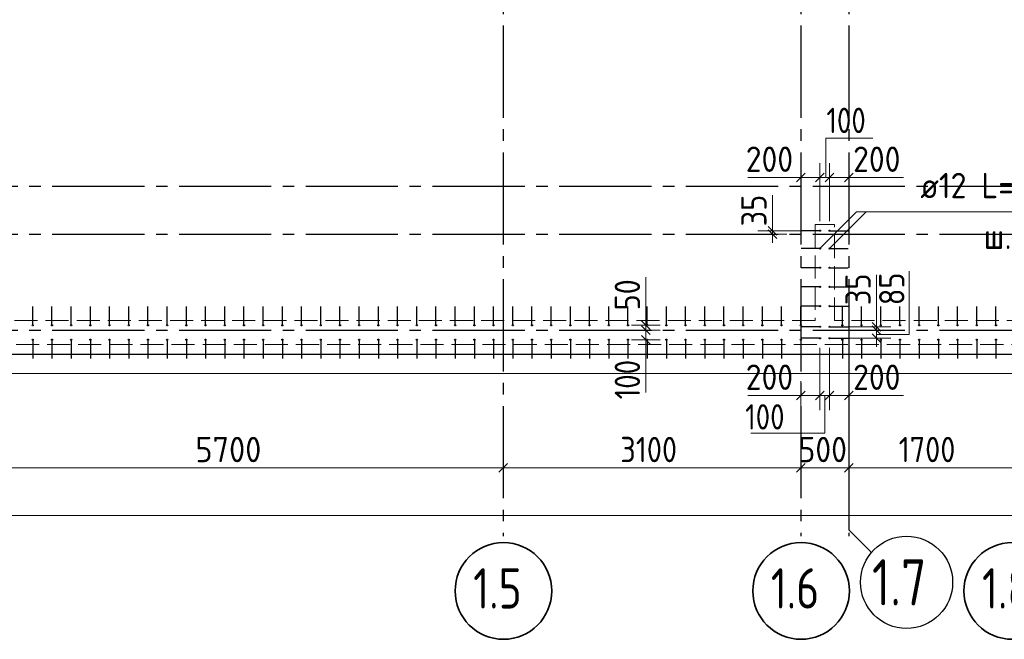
# Model space of a CAD drawing. Header units: millimetres. Extents: x 0 to 50400, y 0 to 35640.
# Tile 6 of 13: x 25179 to 35435, y 7244 to 13693. Entities that reach past the tile are written whole.
import ezdxf

# ---------------------------------------------------------------- set-up
doc = ezdxf.new("R2010")
doc.units = ezdxf.units.MM
doc.linetypes.add('______2', pattern=[324, 240, -84])
doc.linetypes.add('______5', pattern=[1320, 960, -120, 120, -120])
for name, color, linetype, lineweight in [('Standard', 7, 'Continuous', 25), ('Выпуски арматуры Г-обр.', 52, 'Continuous', 25), ('ЖБ Плита Фундамента верхний уровень', 7, 'Continuous', 35), ('ЖБ Стена верхний уровень', 7, 'Continuous', 35), ('Позиционная метка номер позиции', 7, 'Continuous', 13), ('Размерная линия_ общее', 7, 'Continuous', 13)]:
    doc.layers.add(name, color=color, linetype=linetype, lineweight=lineweight)
doc.layers.add('Оси', color=7, linetype='______5', lineweight=13, true_color=0x656565)
doc.styles.add('ISOCPEUR', font='txt')

msp = doc.modelspace()

# ---------------------------------------------------------------- linework, layer by layer
at = {"layer": 'Standard', "color": 254, "linetype": 'Continuous', "lineweight": -3, "true_color": 0xc4c4ff, "transparency": 33554687}
msp.add_lwpolyline([(7826, 10212), (40555, 10212), (40555, 33117), (7826, 33117), (7826, 10212)], dxfattribs=at)
at = {"layer": 'Выпуски арматуры Г-обр.', "color": 253, "linetype": 'Continuous', "lineweight": 25, "true_color": 0xa0a0a0, "transparency": 33554687}
for p, q in [((33515, 11497), (33320, 11497)), ((33615, 11497), (33810, 11497)), ((33515, 11312), (33320, 11312)), ((33615, 11312), (33810, 11312)), ((33515, 11112), (33320, 11112)), ((33615, 11112), (33810, 11112)), ((33515, 10912), (33320, 10912)), ((33615, 10912), (33810, 10912)), ((25315, 10512), (25315, 10707)), ((25515, 10512), (25515, 10707)), ((25715, 10512), (25715, 10707)), ((25915, 10512), (25915, 10707)), ((26115, 10512), (26115, 10707)), ((26315, 10512), (26315, 10707)), ((26515, 10512), (26515, 10707)), ((26715, 10512), (26715, 10707)), ((26915, 10512), (26915, 10707)), ((27115, 10512), (27115, 10707)), ((27315, 10512), (27315, 10707)), ((27515, 10512), (27515, 10707)), ((27715, 10512), (27715, 10707)), ((27915, 10512), (27915, 10707)), ((28115, 10512), (28115, 10707)), ((28315, 10512), (28315, 10707)), ((28515, 10512), (28515, 10707)), ((28715, 10512), (28715, 10707)), ((28915, 10512), (28915, 10707)), ((29115, 10512), (29115, 10707)), ((29315, 10512), (29315, 10707)), ((29515, 10512), (29515, 10707)), ((29715, 10512), (29715, 10707)), ((29915, 10512), (29915, 10707)), ((30115, 10512), (30115, 10707)), ((30315, 10512), (30315, 10707)), ((30515, 10512), (30515, 10707)), ((30715, 10512), (30715, 10707)), ((30915, 10512), (30915, 10707)), ((31115, 10512), (31115, 10707)), ((31315, 10512), (31315, 10707)), ((31515, 10512), (31515, 10707)), ((31715, 10512), (31715, 10707)), ((31915, 10512), (31915, 10707)), ((32115, 10512), (32115, 10707)), ((32315, 10512), (32315, 10707)), ((32515, 10512), (32515, 10707)), ((32715, 10512), (32715, 10707)), ((32915, 10512), (32915, 10707)), ((33115, 10512), (33115, 10707)), ((33315, 10512), (33315, 10707)), ((33515, 10712), (33320, 10712)), ((33615, 10712), (33810, 10712)), ((33748, 10512), (33748, 10707)), ((33948, 10512), (33948, 10707)), ((34148, 10512), (34148, 10707)), ((34348, 10512), (34348, 10707)), ((34548, 10512), (34548, 10707)), ((34748, 10512), (34748, 10707)), ((34948, 10512), (34948, 10707)), ((35148, 10512), (35148, 10707)), ((35348, 10512), (35348, 10707)), ((33515, 10497), (33320, 10497)), ((33615, 10497), (33810, 10497)), ((25315, 10362), (25315, 10167)), ((25515, 10362), (25515, 10167)), ((25715, 10362), (25715, 10167)), ((25915, 10362), (25915, 10167)), ((26115, 10362), (26115, 10167)), ((26315, 10362), (26315, 10167)), ((26515, 10362), (26515, 10167)), ((26715, 10362), (26715, 10167)), ((26915, 10362), (26915, 10167)), ((27115, 10362), (27115, 10167)), ((27315, 10362), (27315, 10167)), ((27515, 10362), (27515, 10167)), ((27715, 10362), (27715, 10167)), ((27915, 10362), (27915, 10167)), ((28115, 10362), (28115, 10167)), ((28315, 10362), (28315, 10167)), ((28515, 10362), (28515, 10167)), ((28715, 10362), (28715, 10167)), ((28915, 10362), (28915, 10167)), ((29115, 10362), (29115, 10167)), ((29315, 10362), (29315, 10167)), ((29515, 10362), (29515, 10167)), ((29715, 10362), (29715, 10167)), ((29915, 10362), (29915, 10167)), ((30115, 10362), (30115, 10167)), ((30315, 10362), (30315, 10167)), ((30515, 10362), (30515, 10167)), ((30715, 10362), (30715, 10167)), ((30915, 10362), (30915, 10167)), ((31115, 10362), (31115, 10167)), ((31315, 10362), (31315, 10167)), ((31515, 10362), (31515, 10167)), ((31715, 10362), (31715, 10167)), ((31915, 10362), (31915, 10167)), ((32115, 10362), (32115, 10167)), ((32315, 10362), (32315, 10167)), ((32515, 10362), (32515, 10167)), ((32715, 10362), (32715, 10167)), ((32915, 10362), (32915, 10167)), ((33115, 10362), (33115, 10167)), ((33315, 10362), (33315, 10167)), ((33515, 10377), (33320, 10377)), ((33615, 10377), (33810, 10377)), ((33748, 10362), (33748, 10167)), ((33948, 10362), (33948, 10167)), ((34148, 10362), (34148, 10167)), ((34348, 10362), (34348, 10167)), ((34548, 10362), (34548, 10167)), ((34748, 10362), (34748, 10167)), ((34948, 10362), (34948, 10167)), ((35148, 10362), (35148, 10167)), ((35348, 10362), (35348, 10167))]:
    msp.add_line(p, q, dxfattribs=at)
at = {"layer": 'Выпуски арматуры Г-обр.', "color": 7, "linetype": 'Continuous', "lineweight": 25, "transparency": 33554687}
for centre in [(33515, 11497), (33615, 11497), (33515, 11312), (33615, 11312), (33515, 11112), (33615, 11112), (33515, 10912), (33615, 10912), (33515, 10712), (33615, 10712), (25315, 10512), (25515, 10512), (25715, 10512), (25915, 10512), (26115, 10512), (26315, 10512), (26515, 10512), (26715, 10512), (26915, 10512), (27115, 10512), (27315, 10512), (27515, 10512), (27715, 10512), (27915, 10512), (28115, 10512), (28315, 10512), (28515, 10512), (28715, 10512), (28915, 10512), (29115, 10512), (29315, 10512), (29515, 10512), (29715, 10512), (29915, 10512), (30115, 10512), (30315, 10512), (30515, 10512), (30715, 10512), (30915, 10512), (31115, 10512), (31315, 10512), (31515, 10512), (31715, 10512), (31915, 10512), (32115, 10512), (32315, 10512), (32515, 10512), (32715, 10512), (32915, 10512), (33115, 10512), (33315, 10512), (33515, 10497), (33615, 10497), (33748, 10512), (33948, 10512), (34148, 10512), (34348, 10512), (34548, 10512), (34748, 10512), (34948, 10512), (35148, 10512), (35348, 10512), (25315, 10362), (25515, 10362), (25715, 10362), (25915, 10362), (26115, 10362), (26315, 10362), (26515, 10362), (26715, 10362), (26915, 10362), (27115, 10362), (27315, 10362), (27515, 10362), (27715, 10362), (27915, 10362), (28115, 10362), (28315, 10362), (28515, 10362), (28715, 10362), (28915, 10362), (29115, 10362), (29315, 10362), (29515, 10362), (29715, 10362), (29915, 10362), (30115, 10362), (30315, 10362), (30515, 10362), (30715, 10362), (30915, 10362), (31115, 10362), (31315, 10362), (31515, 10362), (31715, 10362), (31915, 10362), (32115, 10362), (32315, 10362), (32515, 10362), (32715, 10362), (32915, 10362), (33115, 10362), (33315, 10362), (33515, 10377), (33615, 10377), (33748, 10362), (33948, 10362), (34148, 10362), (34348, 10362), (34548, 10362), (34748, 10362), (34948, 10362), (35148, 10362), (35348, 10362)]:
    msp.add_circle(centre, 6, dxfattribs=at)
at = {"layer": 'ЖБ Плита Фундамента верхний уровень', "color": 8, "linetype": 'Continuous', "lineweight": 18, "transparency": 33554687}
msp.add_line((8715, 10012), (40215, 10012), dxfattribs=at)
at = {"layer": 'ЖБ Стена верхний уровень', "color": 250, "linetype": '______2', "lineweight": 13, "true_color": 0x3b3b3b, "transparency": 33554687}
for p, q in [((33465, 11562), (33465, 10562)), ((33665, 11562), (33465, 11562)), ((33665, 10562), (33665, 11562)), ((33465, 10562), (15765, 10562)), ((39915, 10562), (33665, 10562)), ((9265, 10312), (40165, 10312))]:
    msp.add_line(p, q, dxfattribs=at)
at = {"layer": 'Оси', "color": 8, "linetype": '______5', "lineweight": -3, "transparency": 33554687}
for p, q in [((30215, 33432), (30215, 8317)), ((33315, 33432), (33315, 8317)), ((33815, 33432), (33815, 8317)), ((8359, 11962), (42964, 11962)), ((8359, 11462), (42964, 11462)), ((8359, 10462), (42964, 10462))]:
    msp.add_line(p, q, dxfattribs=at)
at = {"layer": 'Оси', "color": 7, "linetype": 'Continuous', "lineweight": 25, "transparency": 33554687}
msp.add_lwpolyline([(33815, 10382), (33815, 8382), (34050, 8147)], dxfattribs=at)
msp.add_circle((34417, 7837), 480, dxfattribs=at)
at = {"layer": 'Оси', "color": 7, "linetype": 'Continuous', "lineweight": 35, "transparency": 33554687}
for centre in [(30218, 7747), (33318, 7747), (35518, 7747)]:
    msp.add_circle(centre, 503, dxfattribs=at)
at = {"layer": 'Позиционная метка номер позиции', "color": 7, "linetype": 'Continuous', "lineweight": 13, "transparency": 33554687}
for p, q in [((33575, 12049), (33575, 12459)), ((33575, 12459), (34065, 12459)), ((33315, 12049), (32765, 12049)), ((33815, 12049), (34385, 12049)), ((33019, 11497), (33019, 11867)), ((33615, 11312), (33997, 11694)), ((34443, 10417), (34443, 11077)), ((31701, 10512), (31701, 11012)), ((34103, 10497), (34103, 11037)), ((31701, 10362), (31701, 9812)), ((34103, 10417), (34443, 10417)), ((33315, 9780), (32765, 9780)), ((33565, 9780), (33565, 9390)), ((33815, 9780), (34385, 9780)), ((33565, 9390), (32795, 9390))]:
    msp.add_line(p, q, dxfattribs=at)
msp.add_lwpolyline([(33515, 11312), (33897, 11694), (36780, 11694)], dxfattribs=at)
at = {"layer": 'Размерная линия_ общее', "color": 7, "linetype": 'Continuous', "lineweight": 13, "transparency": 33554687}
for p, q in [((33315, 12049), (33315, 12199)), ((33515, 12049), (33515, 12199)), ((33615, 12049), (33615, 12199)), ((33815, 12049), (33815, 12199)), ((33315, 12049), (33225, 12049)), ((33315, 12049), (33315, 11899)), ((33315, 12049), (33315, 11881)), ((33315, 12049), (33515, 12049)), ((33515, 12049), (33515, 11899)), ((33515, 12049), (33515, 11597)), ((33515, 12049), (33615, 12049)), ((33615, 12049), (33615, 11899)), ((33615, 12049), (33615, 11597)), ((33615, 12049), (33815, 12049)), ((33815, 12049), (33815, 11899)), ((33815, 12049), (33815, 11716)), ((33815, 12049), (33905, 12049)), ((33019, 11497), (32869, 11497)), ((33019, 11497), (33019, 11587)), ((33019, 11497), (33169, 11497)), ((33019, 11497), (33415, 11497)), ((33019, 11462), (32869, 11462)), ((33019, 11462), (33169, 11462)), ((33019, 11462), (33047, 11462)), ((33019, 11462), (33019, 11372)), ((31701, 10512), (31701, 10602)), ((34103, 10497), (34103, 10587)), ((31701, 10512), (31551, 10512)), ((31701, 10462), (31551, 10462)), ((31701, 10512), (31851, 10512)), ((31701, 10462), (31701, 10512)), ((31701, 10462), (31851, 10462)), ((31701, 10362), (31701, 10462)), ((34103, 10497), (33715, 10497)), ((34103, 10462), (33715, 10462)), ((34103, 10497), (33953, 10497)), ((34103, 10462), (33953, 10462)), ((34103, 10497), (34253, 10497)), ((34103, 10462), (34103, 10497)), ((34103, 10462), (34253, 10462)), ((34103, 10377), (34103, 10462)), ((31701, 10362), (31551, 10362)), ((31701, 10362), (31851, 10362)), ((31701, 10362), (31701, 10272)), ((34103, 10377), (33715, 10377)), ((34103, 10377), (33953, 10377)), ((34103, 10377), (34253, 10377)), ((34103, 10377), (34103, 10287)), ((33315, 9780), (33315, 9930)), ((33515, 9780), (33515, 9930)), ((33615, 9780), (33615, 9930)), ((33815, 9780), (33815, 9930)), ((33315, 9780), (33225, 9780)), ((33315, 9780), (33315, 9630)), ((33315, 9780), (33515, 9780)), ((33515, 9780), (33515, 9630)), ((33515, 9780), (33615, 9780)), ((33615, 9780), (33615, 9630)), ((33615, 9780), (33815, 9780)), ((33815, 9780), (33815, 9630)), ((33815, 9780), (33905, 9780)), ((30215, 9027), (30215, 9177)), ((33315, 9027), (33315, 9177)), ((33815, 9027), (33815, 9177)), ((24515, 9027), (30215, 9027)), ((30215, 9027), (30215, 8877)), ((30215, 9027), (33315, 9027)), ((33315, 9027), (33315, 8877)), ((33315, 9027), (33815, 9027)), ((33815, 9027), (33815, 8877)), ((33815, 9027), (35515, 9027)), ((9265, 8532), (40065, 8532))]:
    msp.add_line(p, q, dxfattribs=at)
at = {"layer": 'Размерная линия_ общее', "color": 7, "linetype": 'Continuous', "lineweight": 25, "transparency": 33554687}
for p, q in [((33270, 12004), (33360, 12094)), ((33470, 12004), (33560, 12094)), ((33570, 12004), (33660, 12094)), ((33770, 12004), (33860, 12094)), ((33064, 11452), (32974, 11542)), ((33064, 11417), (32974, 11507)), ((31746, 10467), (31656, 10557)), ((31746, 10417), (31656, 10507)), ((34148, 10452), (34058, 10542)), ((34148, 10417), (34058, 10507)), ((31746, 10317), (31656, 10407)), ((34148, 10332), (34058, 10422)), ((33270, 9735), (33360, 9825)), ((33470, 9735), (33560, 9825)), ((33570, 9735), (33660, 9825)), ((33770, 9735), (33860, 9825)), ((30170, 8982), (30260, 9072)), ((33270, 8982), (33360, 9072)), ((33770, 8982), (33860, 9072))]:
    msp.add_line(p, q, dxfattribs=at)
at = {"layer": 'Размерная линия_ общее', "color": 7, "linetype": 'Continuous', "lineweight": 13, "transparency": 33554687}
for points in [[(33019, 11462), (33019, 11475), (33019, 11475), (33019, 11497)], [(33515, 9780), (33515, 9800), (33515, 9800), (33515, 10277)], [(33615, 9780), (33615, 9800), (33615, 9800), (33615, 10277)], [(33315, 9780), (33315, 9800), (33315, 9800), (33315, 9849)], [(33815, 9780), (33815, 9800), (33815, 9800), (33815, 9849)]]:
    msp.add_lwpolyline(points, dxfattribs=at)

# ---------------------------------------------------------------- texts
at = {"layer": 'Выпуски арматуры Г-обр.', "color": 7, "linetype": 'Continuous', "lineweight": 13, "transparency": 33554687, "char_height": 264, "attachment_point": 7, "style": 'ISOCPEUR'}
for s, insert, width in [('\\W0.92;ø12 L=1100mm ', (34560, 11835), 2469.9), ('\\W0.95;ш.200 ', (35220, 11307), 1154.55)]:
    msp.add_mtext(s, dxfattribs=dict(at, insert=insert, width=width))
at = {"layer": 'Оси', "color": 7, "linetype": 'Continuous', "lineweight": 35, "transparency": 33554687, "attachment_point": 7, "style": 'ISOCPEUR'}
for s, insert, char_height, width in [('\\W0.79;1.7', (34057, 7597), 480, 908.91), ('\\W0.79;1.5', (29903, 7564), 420, 795.3), ('\\W0.79;1.6', (33003, 7564), 420, 795.29), ('\\W0.79;1.8', (35203, 7564), 420, 795.3)]:
    msp.add_mtext(s, dxfattribs=dict(at, insert=insert, char_height=char_height, width=width))
at = {"layer": 'Размерная линия_ общее', "color": 7, "linetype": 'Continuous', "lineweight": 25, "transparency": 33554687, "char_height": 264, "attachment_point": 7, "style": 'ISOCPEUR'}
for s, insert, width in [('\\W0.83;100', (33582, 12513), 610.29), ('\\W0.91;200', (32742, 12109), 674.39), ('\\W0.91;200', (33860, 12109), 674.38), ('\\W0.91;200', (32742, 9840), 674.39), ('\\W0.91;200', (33860, 9840), 674.38), ('\\W0.83;100', (32736, 9427), 610.29), ('\\W0.93;5700', (27009, 9087), 861.71), ('\\W0.87;3100', (31435, 9087), 800.28), ('\\W0.91;500', (33292, 9087), 674.39), ('\\W0.87;1700', (34335, 9087), 800.29)]:
    msp.add_mtext(s, dxfattribs=dict(at, insert=insert, width=width))
at = {"layer": 'Размерная линия_ общее', "color": 7, "linetype": 'Continuous', "lineweight": 25, "transparency": 33554687, "char_height": 264, "attachment_point": 7, "rotation": 90, "style": 'ISOCPEUR'}
for s, insert, width in [('\\W0.87;35', (32959, 11542), 484.72), ('\\W0.87;50', (31641, 10667), 484.71), ('\\W0.87;35', (34043, 10722), 484.72), ('\\W0.87;85', (34395, 10721), 484.71), ('\\W0.83;100', (31641, 9742), 610.29)]:
    msp.add_mtext(s, dxfattribs=dict(at, insert=insert, width=width))

doc.saveas('drawing.dxf')
